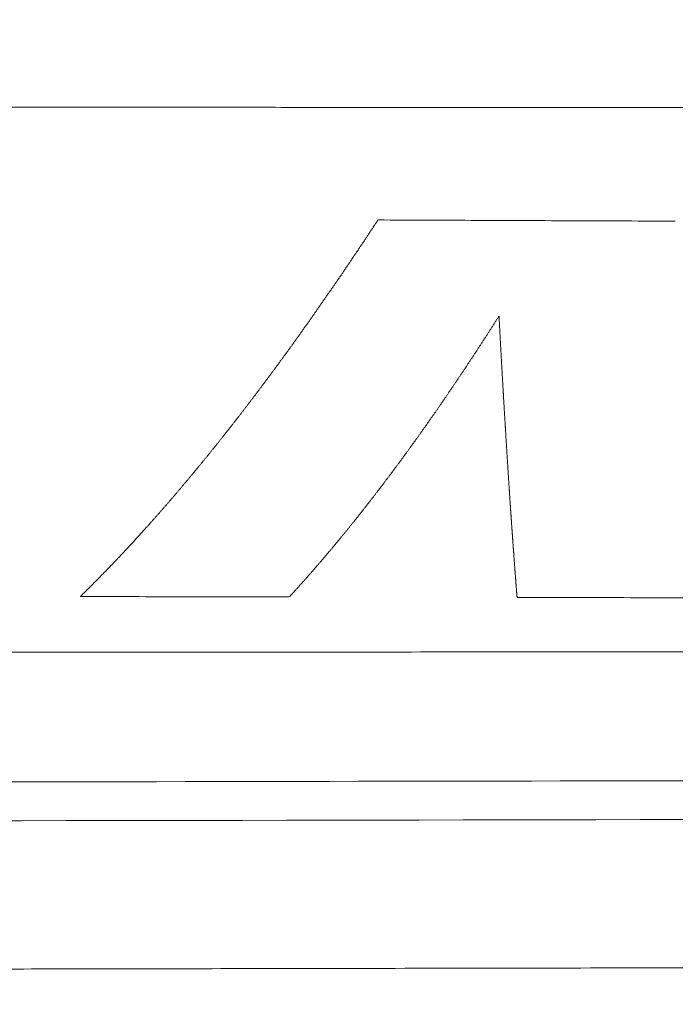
# Model space of a CAD drawing. Header units: millimetres. Extents: x 0 to 594, y 0 to 420.
# Tile 211 of 256: x 305.45 to 309.49, y 270.92 to 276.99. Entities that reach past the tile are written whole.
import ezdxf

# ---------------------------------------------------------------- set-up
doc = ezdxf.new("R2010")
doc.units = ezdxf.units.MM
doc.layers.add('1', color=7, linetype='Continuous', true_color=0xffffff)
doc.styles.add('Arial Unicode MS', font='txt')
doc.dimstyles.get("Standard").update_dxf_attribs({"dimtxt": 0.18, "dimasz": 0.18, "dimexe": 0.18, "dimexo": 0.0625, "dimgap": 0.09, "dimtad": 0, "dimtih": 1, "dimtoh": 1, "dimdec": 4, "dimzin": 0, "dimdsep": 46, "dimtxsty": 'Standard', "dimcen": 0.09, "dimadec": 0, "dimazin": 0, "dimtfac": 1, "dimtdec": 4, "dimtofl": 0, "dimtmove": 0, "dimatfit": 3, "dimfxl": 0, "dimtolj": 1, "dimtzin": 0, "dimarcsym": 0})

# ---------------------------------------------------------------- blocks, each defined once
blk = doc.blocks.new('_U8')
at = {"layer": '1', "color": 18, "lineweight": 13}
for p, q in [((305.8469, 341.6323), (287.0636, 341.6323)), ((289.0636, 341.6323), (289.0636, 254.0957)), ((305.8469, 301.3923), (287.0636, 301.3923)), ((289.0636, 254.0957), (284.0636, 254.0957))]:
    blk.add_line(p, q, dxfattribs=at)
at = {"layer": '1', "color": 18}
for points in [[(289.0636, 341.6323), (290.0014, 338.1323), (288.1258, 338.1323)], [(289.0636, 301.3923), (288.1258, 304.8923), (290.0014, 304.8923)]]:
    blk.add_solid(points, dxfattribs=at)
at = {"layer": '1', "color": 18, "linetype": 'Continuous', "lineweight": 13, "char_height": 3.5, "attachment_point": 7, "line_spacing_factor": 1.047437, "style": 'Arial Unicode MS'}
for s, insert in [('\\fArial Unicode MS|b0|i0;\\W1.0000;0.8', (259.842, 251.4599)), ('\\fArial Unicode MS|b0|i0;\\W1.0000;CTRS', (269.7891, 251.4599)), ('\\fArial Unicode MS|b0|i0;\\W1.0000;AFT LIFT POINTS', (259.842, 244.3979))]:
    blk.add_mtext(s, dxfattribs=dict(at, insert=insert))

msp = doc.modelspace()

# ---------------------------------------------------------------- linework, layer by layer
at = {"layer": '1', "color": 155, "linetype": 'Continuous', "lineweight": 13}
for points, knots in [([(124.8176, 280.5335), (125.5409, 280.2488), (127.3073, 279.5759), (130.0723, 278.6167), (133.0284, 277.6695), (135.7788, 276.8634), (138.3028, 276.1847), (140.5975, 275.6186), (142.6609, 275.1508), (144.505, 274.766), (146.8815, 274.3083), (149.898, 273.7996), (153.6627, 273.2859), (157.9494, 272.8351), (162.7365, 272.4819), (167.9977, 272.2401), (173.2657, 272.0935), (179.9757, 271.9506), (188.1344, 271.7912), (197.7452, 271.642), (207.3637, 271.5165), (216.986, 271.4136), (229.3904, 271.3035), (244.5767, 271.2003), (262.5436, 271.1307), (276.1024, 271.1115), (285.2534, 271.1123), (289.9724, 271.1152), (294.5796, 271.1199), (298.9844, 271.1256), (302.2711, 271.1307), (304.5941, 271.1346), (306.1126, 271.1372), (307.8346, 271.1403), (309.7618, 271.1438), (311.8942, 271.1479), (314.2318, 271.1526), (316.8, 271.1579), (319.6024, 271.164), (322.6428, 271.171), (325.4979, 271.1782), (328.1268, 271.1848), (329.9242, 271.1906), (331.2226, 271.193), (331.9936, 271.1986), (332.5865, 271.1906), (332.9219, 271.2031), (332.9974, 271.2063)], [0, 0, 0, 0, 0.011301, 0.027478, 0.04249, 0.056339, 0.069024, 0.080349, 0.090551, 0.09963, 0.107586, 0.125527, 0.1438, 0.162396, 0.187643, 0.212894, 0.238126, 0.263341, 0.30921, 0.355096, 0.400986, 0.446877, 0.492766, 0.578427, 0.664088, 0.74975, 0.772365, 0.794979, 0.817248, 0.838264, 0.857982, 0.864259, 0.871491, 0.879701, 0.88889, 0.899057, 0.910202, 0.922326, 0.935791, 0.950287, 0.965814, 0.976628, 0.98789, 0.991523, 0.995199, 0.998919, 1, 1, 1, 1]), ([(332.9868, 272.1114), (332.8961, 272.1111), (332.7601, 272.1107), (332.5786, 272.1102), (331.761, 272.1079), (330.262, 272.1036), (322.9943, 272.0839), (310.6392, 272.0577), (296.1038, 272.035), (284.4754, 272.0272), (275.7541, 272.0303), (267.0328, 272.0437), (258.3115, 272.0677), (249.59, 272.1022), (240.8686, 272.1483), (232.1472, 272.2068), (223.4263, 272.2771), (214.7061, 272.3592), (205.9879, 272.4565), (197.2728, 272.5723), (190.0146, 272.6863), (184.2122, 272.7915), (180.5877, 272.8635), (177.6896, 272.924), (174.7926, 272.987), (171.1734, 273.0725), (166.8348, 273.2182), (162.5029, 273.439), (158.1812, 273.7621), (153.8754, 274.2126), (150.3064, 274.714), (147.4662, 275.194), (144.6373, 275.7268), (141.1244, 276.4935), (136.9511, 277.5685), (133.5121, 278.5877), (130.7865, 279.4752), (129.1149, 280.0523), (128.1254, 280.4083), (127.8099, 280.5233)], [0, 0, 0, 0, 0.001316, 0.001976, 0.002636, 0.013193, 0.023751, 0.108212, 0.192672, 0.234902, 0.277133, 0.319363, 0.361593, 0.403823, 0.446054, 0.488284, 0.530514, 0.572745, 0.614975, 0.657205, 0.699435, 0.720551, 0.741666, 0.752223, 0.762781, 0.783896, 0.805011, 0.826126, 0.847241, 0.868356, 0.889472, 0.900029, 0.910587, 0.931702, 0.952817, 0.973932, 0.98449, 0.995047, 1, 1, 1, 1]), ([(319.7954, 276.4416), (319.6208, 276.4417), (319.2717, 276.4418), (318.7479, 276.442), (318.2241, 276.4423), (317.7003, 276.4425), (317.1766, 276.4427), (316.6528, 276.443), (316.129, 276.4432), (315.6052, 276.4435), (315.0815, 276.4438), (314.5577, 276.4441), (314.0339, 276.4443), (313.5101, 276.4446), (312.9864, 276.4449), (312.4626, 276.4452), (311.9388, 276.4455), (311.4151, 276.4458), (310.8913, 276.4461), (310.3675, 276.4465), (309.8437, 276.4468), (309.32, 276.4471), (308.7962, 276.4474), (308.2724, 276.4477), (307.7486, 276.4481), (307.2249, 276.4484), (306.7011, 276.4488), (306.1773, 276.4491), (305.6535, 276.4495), (305.1298, 276.4498), (304.606, 276.4502), (304.0822, 276.4506), (303.5075, 276.451), (302.8819, 276.4514), (302.2054, 276.4519), (301.5288, 276.4524), (300.8523, 276.4529), (300.1758, 276.4535), (299.4992, 276.454), (298.8227, 276.4545), (298.1461, 276.455), (297.4696, 276.4556), (296.7931, 276.4561), (296.1165, 276.4567), (295.44, 276.4572), (294.7634, 276.4578), (294.0869, 276.4584), (293.4104, 276.459), (292.7338, 276.4596), (292.0573, 276.4602), (291.3807, 276.4608), (290.7042, 276.4615), (290.0277, 276.4621), (289.3511, 276.4628), (288.6746, 276.4635), (287.9981, 276.4642), (287.3215, 276.4649), (286.645, 276.4656), (285.9684, 276.4664), (285.2919, 276.4671), (284.6154, 276.4679), (283.9388, 276.4688), (283.2623, 276.4696), (282.5858, 276.4705), (281.9092, 276.4713), (281.2327, 276.4723), (280.5561, 276.4732), (279.8796, 276.4741), (279.2031, 276.4751), (278.5265, 276.4761), (277.85, 276.4772), (277.1735, 276.4782), (276.7225, 276.479), (276.4969, 276.4793)], [0, 0, 0, 0, 0.012097, 0.024194, 0.03629, 0.048387, 0.060484, 0.072581, 0.084677, 0.096774, 0.108871, 0.120968, 0.133065, 0.145161, 0.157258, 0.169355, 0.181452, 0.193548, 0.205645, 0.217742, 0.229839, 0.241935, 0.254032, 0.266129, 0.278226, 0.290323, 0.302419, 0.314516, 0.326613, 0.33871, 0.350806, 0.362903, 0.375, 0.390625, 0.40625, 0.421875, 0.4375, 0.453125, 0.46875, 0.484375, 0.5, 0.515625, 0.53125, 0.546875, 0.5625, 0.578125, 0.59375, 0.609375, 0.625, 0.640625, 0.65625, 0.671875, 0.6875, 0.703125, 0.71875, 0.734375, 0.75, 0.765625, 0.78125, 0.796875, 0.8125, 0.828125, 0.84375, 0.859375, 0.875, 0.890625, 0.90625, 0.921875, 0.9375, 0.953125, 0.96875, 0.984375, 1, 1, 1, 1]), ([(307.6593, 275.7541), (307.6574, 275.7512), (307.6535, 275.7454), (307.6478, 275.7367), (307.6421, 275.728), (307.6364, 275.7193), (307.6307, 275.7106), (307.625, 275.702), (307.6193, 275.6933), (307.6136, 275.6846), (307.6078, 275.676), (307.6021, 275.6674), (307.5964, 275.6587), (307.5907, 275.6501), (307.585, 275.6415), (307.5793, 275.6329), (307.5736, 275.6243), (307.5679, 275.6157), (307.5621, 275.6072), (307.5564, 275.5986), (307.5507, 275.59), (307.545, 275.5815), (307.5393, 275.5729), (307.5336, 275.5644), (307.5279, 275.5559), (307.5221, 275.5474), (307.5164, 275.5388), (307.5107, 275.5303), (307.505, 275.5219), (307.4993, 275.5134), (307.4936, 275.5049), (307.4879, 275.4964), (307.4821, 275.488), (307.4764, 275.4795), (307.4707, 275.4711), (307.465, 275.4626), (307.4593, 275.4542), (307.4536, 275.4458), (307.4479, 275.4374), (307.4422, 275.429), (307.4364, 275.4206), (307.4307, 275.4122), (307.425, 275.4038), (307.4193, 275.3955), (307.4136, 275.3871), (307.4079, 275.3788), (307.4022, 275.3705), (307.3965, 275.3621), (307.3908, 275.3538), (307.385, 275.3455), (307.3793, 275.3372), (307.3736, 275.3289), (307.3679, 275.3206), (307.3622, 275.3124), (307.3565, 275.3041), (307.3508, 275.2959), (307.3451, 275.2876), (307.3394, 275.2794), (307.3337, 275.2711), (307.3279, 275.2629), (307.3222, 275.2547), (307.3165, 275.2465), (307.3108, 275.2383), (307.3051, 275.2301), (307.2994, 275.222), (307.2937, 275.2138), (307.288, 275.2057), (307.2823, 275.1975), (307.2766, 275.1894), (307.2709, 275.1812), (307.2652, 275.1731), (307.2595, 275.165), (307.2538, 275.1569), (307.248, 275.1488), (307.2423, 275.1407), (307.2366, 275.1327), (307.2309, 275.1246), (307.2252, 275.1166), (307.2195, 275.1085), (307.2138, 275.1005), (307.2081, 275.0925), (307.2024, 275.0844), (307.1967, 275.0764), (307.191, 275.0684), (307.1853, 275.0604), (307.1796, 275.0525), (307.1739, 275.0445), (307.1682, 275.0365), (307.1625, 275.0286), (307.1568, 275.0206), (307.1511, 275.0127), (307.1454, 275.0048), (307.1397, 274.9968), (307.134, 274.9889), (307.1283, 274.981), (307.1226, 274.9731), (307.1169, 274.9653), (307.1112, 274.9574), (307.1055, 274.9495), (307.0998, 274.9417), (307.0941, 274.9338), (307.0884, 274.926), (307.0827, 274.9182), (307.077, 274.9104), (307.0713, 274.9026), (307.0656, 274.8948), (307.0599, 274.887), (307.0542, 274.8792), (307.0485, 274.8714), (307.0428, 274.8637), (307.0371, 274.8559), (307.0314, 274.8482), (307.0257, 274.8404), (307.02, 274.8327), (307.0143, 274.825), (307.0086, 274.8173), (307.0029, 274.8096), (306.9972, 274.8019), (306.9915, 274.7943), (306.9858, 274.7866), (306.9801, 274.7789), (306.9744, 274.7713), (306.9687, 274.7637), (306.963, 274.756), (306.9573, 274.7484), (306.9516, 274.7408), (306.9459, 274.7332), (306.9402, 274.7256), (306.9345, 274.718), (306.9288, 274.7105), (306.9231, 274.7029), (306.9174, 274.6954), (306.9117, 274.6878), (306.906, 274.6803), (306.9003, 274.6728), (306.8946, 274.6653), (306.8889, 274.6578), (306.8832, 274.6503), (306.8775, 274.6428), (306.8718, 274.6353), (306.8661, 274.6278), (306.8604, 274.6204), (306.8547, 274.6129), (306.849, 274.6055), (306.8433, 274.5981), (306.8376, 274.5907), (306.8319, 274.5833), (306.8263, 274.5759), (306.8206, 274.5685), (306.8149, 274.5611), (306.8092, 274.5537), (306.8035, 274.5464), (306.7978, 274.539), (306.7921, 274.5317), (306.7864, 274.5244), (306.7807, 274.5171), (306.775, 274.5097), (306.7693, 274.5024), (306.7636, 274.4952), (306.7579, 274.4879), (306.7522, 274.4806), (306.7465, 274.4734), (306.7391, 274.4639), (306.73, 274.4524), (306.7192, 274.4387), (306.7084, 274.4251), (306.6976, 274.4115), (306.6868, 274.3979), (306.6761, 274.3844), (306.6653, 274.3709), (306.6545, 274.3575), (306.6437, 274.3441), (306.6329, 274.3307), (306.6221, 274.3173), (306.6113, 274.304), (306.6005, 274.2907), (306.5897, 274.2775), (306.5789, 274.2643), (306.5681, 274.2511), (306.5573, 274.238), (306.5465, 274.2249), (306.5358, 274.2119), (306.525, 274.1988), (306.5142, 274.1858), (306.5034, 274.1729), (306.4926, 274.16), (306.4818, 274.1471), (306.471, 274.1343), (306.4602, 274.1215), (306.4494, 274.1087), (306.4386, 274.096), (306.4278, 274.0833), (306.417, 274.0706), (306.4063, 274.058), (306.3955, 274.0454), (306.3847, 274.0329), (306.3739, 274.0204), (306.3631, 274.0079), (306.3523, 273.9955), (306.3415, 273.9831), (306.3307, 273.9707), (306.3199, 273.9584), (306.3091, 273.9461), (306.2983, 273.9338), (306.2875, 273.9216), (306.2768, 273.9095), (306.266, 273.8973), (306.2552, 273.8852), (306.2444, 273.8732), (306.2336, 273.8611), (306.2228, 273.8491), (306.212, 273.8372), (306.2012, 273.8253), (306.1904, 273.8134), (306.1797, 273.8016), (306.1689, 273.7898), (306.1581, 273.778), (306.1473, 273.7663), (306.1365, 273.7546), (306.1257, 273.743), (306.1149, 273.7313), (306.1041, 273.7198), (306.0933, 273.7082), (306.0826, 273.6967), (306.0718, 273.6853), (306.061, 273.6739), (306.0502, 273.6625), (306.0394, 273.6511), (306.0286, 273.6398), (306.0178, 273.6286), (306.007, 273.6173), (305.9963, 273.6062), (305.9855, 273.595), (305.9747, 273.5839), (305.9639, 273.5728), (305.9531, 273.5618), (305.9423, 273.5508), (305.9315, 273.5398), (305.9208, 273.5289), (305.91, 273.518), (305.8992, 273.5072), (305.8884, 273.4964), (305.8776, 273.4856), (305.8668, 273.4749), (305.856, 273.4642), (305.8453, 273.4536), (305.8345, 273.4429), (305.8273, 273.4359), (305.8237, 273.4324)], [0, 0, 0, 0, 0.003105, 0.006211, 0.009316, 0.012421, 0.015526, 0.018631, 0.021735, 0.02484, 0.027945, 0.031049, 0.034154, 0.037258, 0.040363, 0.043467, 0.046572, 0.049677, 0.052781, 0.055886, 0.058991, 0.062096, 0.065201, 0.068307, 0.071412, 0.074518, 0.077624, 0.08073, 0.083836, 0.086943, 0.09005, 0.093157, 0.096265, 0.099372, 0.102479, 0.105586, 0.108692, 0.111799, 0.114905, 0.118011, 0.121118, 0.124224, 0.12733, 0.130436, 0.133542, 0.136648, 0.139754, 0.14286, 0.145966, 0.149072, 0.152178, 0.155283, 0.158389, 0.161495, 0.1646, 0.167706, 0.170812, 0.173917, 0.177023, 0.180129, 0.183234, 0.18634, 0.189445, 0.192551, 0.195656, 0.198761, 0.201867, 0.204972, 0.208078, 0.211183, 0.214289, 0.217394, 0.220499, 0.223605, 0.22671, 0.229815, 0.232921, 0.236026, 0.239132, 0.242237, 0.245342, 0.248448, 0.251553, 0.254658, 0.257764, 0.260869, 0.263975, 0.26708, 0.270186, 0.273291, 0.276396, 0.279502, 0.282607, 0.285713, 0.288818, 0.291924, 0.295029, 0.298135, 0.30124, 0.304346, 0.307451, 0.310557, 0.313662, 0.316768, 0.319873, 0.322979, 0.326084, 0.32919, 0.332296, 0.335401, 0.338507, 0.341612, 0.344718, 0.347823, 0.350929, 0.354035, 0.35714, 0.360246, 0.363351, 0.366457, 0.369563, 0.372668, 0.375774, 0.378879, 0.381985, 0.385091, 0.388196, 0.391302, 0.394407, 0.397513, 0.400619, 0.403724, 0.40683, 0.409936, 0.413041, 0.416147, 0.419253, 0.422358, 0.425464, 0.428569, 0.431675, 0.434781, 0.437886, 0.440992, 0.444098, 0.447203, 0.450309, 0.453415, 0.45652, 0.459626, 0.462732, 0.465837, 0.468943, 0.472049, 0.475154, 0.47826, 0.481366, 0.484471, 0.487577, 0.490683, 0.493788, 0.496894, 0.5, 0.505882, 0.511764, 0.517647, 0.523529, 0.529412, 0.535294, 0.541177, 0.547059, 0.552941, 0.558824, 0.564706, 0.570589, 0.576471, 0.582353, 0.588236, 0.594118, 0.600001, 0.605883, 0.611765, 0.617648, 0.62353, 0.629412, 0.635295, 0.641177, 0.64706, 0.652942, 0.658824, 0.664707, 0.670589, 0.676471, 0.682354, 0.688236, 0.694118, 0.700001, 0.705883, 0.711766, 0.717648, 0.72353, 0.729413, 0.735295, 0.741177, 0.74706, 0.752942, 0.758824, 0.764707, 0.770589, 0.776471, 0.782354, 0.788236, 0.794118, 0.800001, 0.805883, 0.811765, 0.817648, 0.82353, 0.829412, 0.835294, 0.841177, 0.847059, 0.852941, 0.858824, 0.864706, 0.870588, 0.876471, 0.882353, 0.888235, 0.894118, 0.9, 0.905882, 0.911765, 0.917647, 0.923529, 0.929412, 0.935294, 0.941176, 0.947059, 0.952941, 0.958824, 0.964706, 0.970588, 0.976471, 0.982353, 0.988235, 0.994118, 1, 1, 1, 1]), ([(307.1124, 273.4298), (307.1141, 273.4317), (307.1175, 273.4354), (307.1226, 273.4409), (307.1276, 273.4464), (307.1327, 273.452), (307.1378, 273.4576), (307.1429, 273.4631), (307.148, 273.4687), (307.1531, 273.4743), (307.1582, 273.4799), (307.1633, 273.4856), (307.1683, 273.4912), (307.1734, 273.4968), (307.1785, 273.5025), (307.1836, 273.5082), (307.1887, 273.5138), (307.1938, 273.5195), (307.1989, 273.5252), (307.204, 273.5309), (307.2091, 273.5366), (307.2141, 273.5424), (307.2192, 273.5481), (307.2243, 273.5539), (307.2294, 273.5596), (307.2345, 273.5654), (307.2396, 273.5712), (307.2447, 273.577), (307.2498, 273.5828), (307.2549, 273.5886), (307.2599, 273.5944), (307.265, 273.6002), (307.2701, 273.6061), (307.2752, 273.6119), (307.2803, 273.6178), (307.2854, 273.6237), (307.2905, 273.6296), (307.2956, 273.6355), (307.3007, 273.6414), (307.3057, 273.6473), (307.3108, 273.6532), (307.3159, 273.6592), (307.321, 273.6651), (307.3261, 273.6711), (307.3312, 273.6771), (307.3363, 273.683), (307.3414, 273.689), (307.3465, 273.695), (307.3515, 273.7011), (307.3566, 273.7071), (307.3617, 273.7131), (307.3668, 273.7192), (307.3719, 273.7252), (307.377, 273.7313), (307.3821, 273.7374), (307.3872, 273.7434), (307.3923, 273.7495), (307.3974, 273.7557), (307.4024, 273.7618), (307.4075, 273.7679), (307.4126, 273.774), (307.4177, 273.7802), (307.4228, 273.7863), (307.4279, 273.7925), (307.433, 273.7987), (307.4381, 273.8049), (307.4432, 273.8111), (307.4482, 273.8173), (307.4533, 273.8235), (307.4584, 273.8298), (307.4635, 273.836), (307.4686, 273.8423), (307.4737, 273.8485), (307.4788, 273.8548), (307.4839, 273.8611), (307.489, 273.8674), (307.4941, 273.8737), (307.4991, 273.88), (307.5042, 273.8863), (307.5093, 273.8927), (307.5144, 273.899), (307.5195, 273.9054), (307.5246, 273.9117), (307.5297, 273.9181), (307.5348, 273.9245), (307.5399, 273.9309), (307.545, 273.9373), (307.5501, 273.9437), (307.5551, 273.9501), (307.5602, 273.9566), (307.5653, 273.963), (307.5704, 273.9695), (307.5755, 273.9759), (307.5806, 273.9824), (307.5857, 273.9889), (307.5908, 273.9954), (307.5959, 274.0019), (307.601, 274.0084), (307.6061, 274.015), (307.6111, 274.0215), (307.6162, 274.0281), (307.6213, 274.0346), (307.6264, 274.0412), (307.6315, 274.0478), (307.6366, 274.0544), (307.6417, 274.061), (307.6468, 274.0676), (307.6519, 274.0742), (307.657, 274.0808), (307.6621, 274.0875), (307.6671, 274.0941), (307.6722, 274.1008), (307.6773, 274.1075), (307.6824, 274.1141), (307.6875, 274.1208), (307.6926, 274.1275), (307.6977, 274.1342), (307.7028, 274.141), (307.7079, 274.1477), (307.713, 274.1544), (307.7181, 274.1612), (307.7232, 274.168), (307.7282, 274.1747), (307.7333, 274.1815), (307.7384, 274.1883), (307.7435, 274.1951), (307.7486, 274.2019), (307.7537, 274.2087), (307.7588, 274.2156), (307.7639, 274.2224), (307.769, 274.2293), (307.7741, 274.2361), (307.7792, 274.243), (307.7843, 274.2499), (307.7894, 274.2568), (307.7944, 274.2637), (307.7995, 274.2706), (307.8046, 274.2775), (307.8097, 274.2844), (307.8148, 274.2914), (307.8199, 274.2983), (307.825, 274.3053), (307.8301, 274.3123), (307.8352, 274.3192), (307.8403, 274.3262), (307.8454, 274.3332), (307.8505, 274.3402), (307.8556, 274.3473), (307.8607, 274.3543), (307.8657, 274.3613), (307.8708, 274.3684), (307.8759, 274.3754), (307.881, 274.3825), (307.8861, 274.3896), (307.8912, 274.3967), (307.8963, 274.4038), (307.9014, 274.4109), (307.9065, 274.418), (307.9116, 274.4251), (307.9167, 274.4322), (307.9218, 274.4394), (307.9269, 274.4466), (307.932, 274.4537), (307.9371, 274.4609), (307.9421, 274.4681), (307.9472, 274.4753), (307.9523, 274.4825), (307.9574, 274.4897), (307.9625, 274.4969), (307.9676, 274.5042), (307.9727, 274.5114), (307.9778, 274.5186), (307.9829, 274.5259), (307.988, 274.5332), (307.9931, 274.5405), (307.9982, 274.5478), (308.0033, 274.5551), (308.0084, 274.5624), (308.0135, 274.5697), (308.0186, 274.577), (308.0237, 274.5844), (308.0288, 274.5917), (308.0338, 274.5991), (308.0389, 274.6064), (308.044, 274.6138), (308.0491, 274.6212), (308.0542, 274.6286), (308.0593, 274.636), (308.0644, 274.6434), (308.0695, 274.6508), (308.0746, 274.6583), (308.0797, 274.6657), (308.0848, 274.6732), (308.0899, 274.6806), (308.095, 274.6881), (308.1001, 274.6956), (308.1052, 274.7031), (308.1103, 274.7106), (308.1154, 274.7181), (308.1205, 274.7256), (308.1256, 274.7331), (308.1307, 274.7407), (308.1358, 274.7482), (308.1409, 274.7558), (308.146, 274.7634), (308.151, 274.7709), (308.1561, 274.7785), (308.1612, 274.7861), (308.1663, 274.7937), (308.1714, 274.8013), (308.1765, 274.809), (308.1816, 274.8166), (308.1867, 274.8242), (308.1918, 274.8319), (308.1969, 274.8395), (308.202, 274.8472), (308.2071, 274.8549), (308.2122, 274.8626), (308.2173, 274.8703), (308.2224, 274.878), (308.2275, 274.8857), (308.2326, 274.8934), (308.2377, 274.9012), (308.2428, 274.9089), (308.2479, 274.9167), (308.253, 274.9244), (308.2581, 274.9322), (308.2632, 274.94), (308.2683, 274.9478), (308.2734, 274.9556), (308.2785, 274.9634), (308.2836, 274.9712), (308.2887, 274.979), (308.2938, 274.9869), (308.2989, 274.9947), (308.304, 275.0026), (308.3091, 275.0104), (308.3142, 275.0183), (308.3193, 275.0262), (308.3244, 275.0341), (308.3295, 275.042), (308.3346, 275.0499), (308.3397, 275.0578), (308.3448, 275.0657), (308.3499, 275.0737), (308.355, 275.0816), (308.3601, 275.0896), (308.3652, 275.0975), (308.3703, 275.1055), (308.3754, 275.1135), (308.3805, 275.1215), (308.3856, 275.1295), (308.3907, 275.1375), (308.3958, 275.1455), (308.4009, 275.1535), (308.4043, 275.1589), (308.406, 275.1616)], [0, 0, 0, 0, 0.003937, 0.007874, 0.011811, 0.015748, 0.019685, 0.023622, 0.027559, 0.031496, 0.035433, 0.03937, 0.043307, 0.047244, 0.051181, 0.055118, 0.059055, 0.062992, 0.06693, 0.070867, 0.074804, 0.078741, 0.082678, 0.086615, 0.090552, 0.094489, 0.098426, 0.102363, 0.1063, 0.110237, 0.114174, 0.118111, 0.122048, 0.125985, 0.129923, 0.13386, 0.137797, 0.141734, 0.145671, 0.149608, 0.153545, 0.157482, 0.161419, 0.165356, 0.169293, 0.17323, 0.177168, 0.181105, 0.185042, 0.188979, 0.192916, 0.196853, 0.20079, 0.204727, 0.208664, 0.212601, 0.216538, 0.220475, 0.224413, 0.22835, 0.232287, 0.236224, 0.240161, 0.244098, 0.248035, 0.251972, 0.255909, 0.259846, 0.263783, 0.267721, 0.271658, 0.275595, 0.279532, 0.283469, 0.287406, 0.291343, 0.29528, 0.299217, 0.303154, 0.307091, 0.311028, 0.314965, 0.318903, 0.32284, 0.326777, 0.330714, 0.334651, 0.338588, 0.342525, 0.346462, 0.350399, 0.354336, 0.358273, 0.36221, 0.366147, 0.370084, 0.374021, 0.377959, 0.381896, 0.385833, 0.38977, 0.393707, 0.397644, 0.401581, 0.405518, 0.409455, 0.413392, 0.417329, 0.421266, 0.425203, 0.42914, 0.433077, 0.437014, 0.440951, 0.444888, 0.448825, 0.452762, 0.456699, 0.460636, 0.464573, 0.468511, 0.472448, 0.476385, 0.480322, 0.484259, 0.488196, 0.492133, 0.49607, 0.500007, 0.503944, 0.507881, 0.511818, 0.515755, 0.519692, 0.523629, 0.527566, 0.531503, 0.53544, 0.539377, 0.543314, 0.547251, 0.551188, 0.555125, 0.559062, 0.562999, 0.566936, 0.570873, 0.57481, 0.578747, 0.582684, 0.586621, 0.590557, 0.594494, 0.598431, 0.602368, 0.606305, 0.610242, 0.614179, 0.618116, 0.622053, 0.62599, 0.629927, 0.633864, 0.637801, 0.641738, 0.645675, 0.649612, 0.653549, 0.657486, 0.661423, 0.66536, 0.669297, 0.673234, 0.677171, 0.681108, 0.685044, 0.688981, 0.692918, 0.696855, 0.700792, 0.704729, 0.708666, 0.712603, 0.71654, 0.720477, 0.724414, 0.728351, 0.732288, 0.736225, 0.740162, 0.744098, 0.748035, 0.751972, 0.755909, 0.759846, 0.763783, 0.76772, 0.771657, 0.775594, 0.779531, 0.783468, 0.787405, 0.791342, 0.795279, 0.799215, 0.803152, 0.807089, 0.811026, 0.814963, 0.8189, 0.822837, 0.826774, 0.830711, 0.834648, 0.838585, 0.842522, 0.846459, 0.850396, 0.854332, 0.858269, 0.862206, 0.866143, 0.87008, 0.874017, 0.877954, 0.881891, 0.885828, 0.889765, 0.893702, 0.897639, 0.901576, 0.905513, 0.90945, 0.913387, 0.917323, 0.92126, 0.925197, 0.929134, 0.933071, 0.937008, 0.940945, 0.944882, 0.948819, 0.952756, 0.956693, 0.96063, 0.964567, 0.968504, 0.972441, 0.976378, 0.980315, 0.984252, 0.988189, 0.992126, 0.996063, 1, 1, 1, 1]), ([(308.406, 275.1616), (308.4061, 275.1589), (308.4064, 275.1535), (308.4068, 275.1455), (308.4073, 275.1374), (308.4077, 275.1294), (308.4081, 275.1214), (308.4086, 275.1134), (308.409, 275.1054), (308.4094, 275.0974), (308.4099, 275.0894), (308.4103, 275.0814), (308.4107, 275.0734), (308.4112, 275.0655), (308.4116, 275.0575), (308.412, 275.0496), (308.4125, 275.0417), (308.4129, 275.0337), (308.4133, 275.0258), (308.4138, 275.0179), (308.4142, 275.01), (308.4146, 275.0021), (308.4151, 274.9943), (308.4155, 274.9864), (308.416, 274.9786), (308.4164, 274.9707), (308.4168, 274.9629), (308.4173, 274.955), (308.4177, 274.9472), (308.4181, 274.9394), (308.4186, 274.9316), (308.419, 274.9238), (308.4194, 274.916), (308.4199, 274.9083), (308.4203, 274.9005), (308.4207, 274.8927), (308.4212, 274.885), (308.4216, 274.8773), (308.422, 274.8695), (308.4225, 274.8618), (308.4229, 274.8541), (308.4234, 274.8464), (308.4238, 274.8387), (308.4242, 274.8311), (308.4247, 274.8234), (308.4251, 274.8157), (308.4255, 274.8081), (308.426, 274.8004), (308.4264, 274.7928), (308.4268, 274.7852), (308.4273, 274.7776), (308.4277, 274.77), (308.4282, 274.7624), (308.4286, 274.7548), (308.429, 274.7472), (308.4295, 274.7396), (308.4299, 274.7321), (308.4303, 274.7245), (308.4308, 274.717), (308.4312, 274.7095), (308.4316, 274.702), (308.4321, 274.6945), (308.4325, 274.687), (308.433, 274.6795), (308.4334, 274.672), (308.4338, 274.6645), (308.4343, 274.6571), (308.4347, 274.6496), (308.4351, 274.6422), (308.4356, 274.6347), (308.436, 274.6273), (308.4364, 274.6199), (308.4369, 274.6125), (308.4373, 274.6051), (308.4378, 274.5977), (308.4382, 274.5903), (308.4386, 274.583), (308.4391, 274.5756), (308.4395, 274.5683), (308.4399, 274.5609), (308.4404, 274.5536), (308.4408, 274.5463), (308.4413, 274.539), (308.4417, 274.5317), (308.4421, 274.5244), (308.4426, 274.5171), (308.443, 274.5099), (308.4434, 274.5026), (308.4439, 274.4954), (308.4443, 274.4881), (308.4448, 274.4809), (308.4452, 274.4737), (308.4456, 274.4665), (308.4461, 274.4593), (308.4465, 274.4521), (308.4469, 274.4449), (308.4474, 274.4377), (308.4478, 274.4306), (308.4483, 274.4234), (308.4487, 274.4163), (308.4491, 274.4091), (308.4496, 274.402), (308.45, 274.3949), (308.4505, 274.3878), (308.4509, 274.3807), (308.4513, 274.3736), (308.4518, 274.3666), (308.4522, 274.3595), (308.4526, 274.3524), (308.4531, 274.3454), (308.4535, 274.3384), (308.454, 274.3313), (308.4544, 274.3243), (308.4548, 274.3173), (308.4553, 274.3103), (308.4557, 274.3034), (308.4562, 274.2964), (308.4566, 274.2894), (308.457, 274.2825), (308.4575, 274.2755), (308.4579, 274.2686), (308.4583, 274.2617), (308.4588, 274.2548), (308.4592, 274.2478), (308.4597, 274.241), (308.4601, 274.2341), (308.4605, 274.2272), (308.461, 274.2203), (308.4614, 274.2135), (308.4619, 274.2066), (308.4623, 274.1998), (308.4627, 274.193), (308.4632, 274.1862), (308.4636, 274.1794), (308.4641, 274.1726), (308.4645, 274.1658), (308.4649, 274.159), (308.4654, 274.1523), (308.4658, 274.1455), (308.4663, 274.1388), (308.4667, 274.132), (308.4671, 274.1253), (308.4676, 274.1186), (308.468, 274.1119), (308.4685, 274.1052), (308.4689, 274.0985), (308.4693, 274.0918), (308.4698, 274.0852), (308.4702, 274.0785), (308.4707, 274.0719), (308.4711, 274.0653), (308.4715, 274.0586), (308.472, 274.052), (308.4724, 274.0454), (308.4729, 274.0388), (308.4733, 274.0323), (308.4737, 274.0257), (308.4742, 274.0191), (308.4746, 274.0126), (308.4751, 274.006), (308.4755, 273.9995), (308.4759, 273.993), (308.4764, 273.9865), (308.4768, 273.98), (308.4773, 273.9735), (308.4777, 273.967), (308.4781, 273.9606), (308.4786, 273.9541), (308.479, 273.9477), (308.4795, 273.9412), (308.4799, 273.9348), (308.4803, 273.9284), (308.4808, 273.922), (308.4812, 273.9156), (308.4817, 273.9092), (308.4821, 273.9028), (308.4825, 273.8965), (308.483, 273.8901), (308.4834, 273.8838), (308.4839, 273.8774), (308.4843, 273.8711), (308.4847, 273.8648), (308.4852, 273.8585), (308.4856, 273.8522), (308.4861, 273.8459), (308.4865, 273.8396), (308.487, 273.8334), (308.4874, 273.8271), (308.4878, 273.8209), (308.4883, 273.8147), (308.4887, 273.8085), (308.4892, 273.8022), (308.4896, 273.796), (308.49, 273.7899), (308.4905, 273.7837), (308.4909, 273.7775), (308.4914, 273.7714), (308.4918, 273.7652), (308.4922, 273.7591), (308.4927, 273.753), (308.4931, 273.7468), (308.4936, 273.7407), (308.494, 273.7346), (308.4945, 273.7286), (308.4949, 273.7225), (308.4953, 273.7164), (308.4958, 273.7104), (308.4962, 273.7043), (308.4967, 273.6983), (308.4971, 273.6923), (308.4975, 273.6863), (308.498, 273.6803), (308.4984, 273.6743), (308.4989, 273.6683), (308.4993, 273.6624), (308.4998, 273.6564), (308.5002, 273.6505), (308.5006, 273.6445), (308.5011, 273.6386), (308.5015, 273.6327), (308.502, 273.6268), (308.5024, 273.6209), (308.5029, 273.615), (308.5033, 273.6091), (308.5037, 273.6033), (308.5042, 273.5974), (308.5046, 273.5916), (308.5051, 273.5858), (308.5055, 273.58), (308.506, 273.5741), (308.5064, 273.5683), (308.5068, 273.5626), (308.5073, 273.5568), (308.5077, 273.551), (308.5082, 273.5453), (308.5086, 273.5395), (308.509, 273.5338), (308.5095, 273.5281), (308.5099, 273.5224), (308.5104, 273.5167), (308.5108, 273.511), (308.5113, 273.5053), (308.5117, 273.4996), (308.5121, 273.494), (308.5126, 273.4883), (308.513, 273.4827), (308.5135, 273.4771), (308.5139, 273.4715), (308.5144, 273.4659), (308.5148, 273.4603), (308.5153, 273.4547), (308.5157, 273.4491), (308.5161, 273.4436), (308.5166, 273.438), (308.517, 273.4325), (308.5173, 273.4288), (308.5175, 273.427)], [0, 0, 0, 0, 0.003937, 0.007874, 0.011811, 0.015748, 0.019685, 0.023622, 0.027559, 0.031496, 0.035433, 0.03937, 0.043307, 0.047244, 0.051181, 0.055118, 0.059055, 0.062992, 0.066929, 0.070866, 0.074802, 0.078739, 0.082676, 0.086613, 0.09055, 0.094487, 0.098424, 0.102361, 0.106298, 0.110235, 0.114172, 0.118109, 0.122046, 0.125983, 0.129919, 0.133856, 0.137793, 0.14173, 0.145667, 0.149604, 0.153541, 0.157478, 0.161415, 0.165352, 0.169289, 0.173225, 0.177162, 0.181099, 0.185036, 0.188973, 0.19291, 0.196847, 0.200784, 0.204721, 0.208658, 0.212595, 0.216531, 0.220468, 0.224405, 0.228342, 0.232279, 0.236216, 0.240153, 0.24409, 0.248027, 0.251964, 0.255901, 0.259837, 0.263774, 0.267711, 0.271648, 0.275585, 0.279522, 0.283459, 0.287396, 0.291333, 0.29527, 0.299207, 0.303144, 0.30708, 0.311017, 0.314954, 0.318891, 0.322828, 0.326765, 0.330702, 0.334639, 0.338576, 0.342513, 0.34645, 0.350387, 0.354324, 0.358261, 0.362198, 0.366134, 0.370071, 0.374008, 0.377945, 0.381882, 0.385819, 0.389756, 0.393693, 0.39763, 0.401567, 0.405504, 0.409441, 0.413378, 0.417315, 0.421252, 0.425189, 0.429126, 0.433063, 0.437, 0.440937, 0.444874, 0.448811, 0.452748, 0.456685, 0.460622, 0.464559, 0.468496, 0.472433, 0.47637, 0.480307, 0.484244, 0.488181, 0.492118, 0.496055, 0.499992, 0.503929, 0.507866, 0.511803, 0.51574, 0.519677, 0.523614, 0.527551, 0.531488, 0.535425, 0.539362, 0.543299, 0.547236, 0.551173, 0.55511, 0.559047, 0.562984, 0.566921, 0.570858, 0.574795, 0.578732, 0.582669, 0.586606, 0.590544, 0.594481, 0.598418, 0.602355, 0.606292, 0.610229, 0.614166, 0.618103, 0.62204, 0.625977, 0.629914, 0.633851, 0.637788, 0.641725, 0.645663, 0.6496, 0.653537, 0.657474, 0.661411, 0.665348, 0.669285, 0.673222, 0.677159, 0.681096, 0.685033, 0.68897, 0.692908, 0.696845, 0.700782, 0.704719, 0.708656, 0.712593, 0.71653, 0.720467, 0.724404, 0.728341, 0.732279, 0.736216, 0.740153, 0.74409, 0.748027, 0.751964, 0.755901, 0.759838, 0.763775, 0.767712, 0.77165, 0.775587, 0.779524, 0.783461, 0.787398, 0.791335, 0.795272, 0.799209, 0.803146, 0.807084, 0.811021, 0.814958, 0.818895, 0.822832, 0.826769, 0.830706, 0.834643, 0.83858, 0.842517, 0.846455, 0.850392, 0.854329, 0.858266, 0.862203, 0.86614, 0.870077, 0.874014, 0.877951, 0.881888, 0.885825, 0.889763, 0.8937, 0.897637, 0.901574, 0.905511, 0.909448, 0.913385, 0.917322, 0.921259, 0.925196, 0.929133, 0.93307, 0.937007, 0.940944, 0.944882, 0.948819, 0.952756, 0.956693, 0.96063, 0.964567, 0.968504, 0.972441, 0.976378, 0.980315, 0.984252, 0.988189, 0.992126, 0.996063, 1, 1, 1, 1]), ([(276.5196, 273.102), (276.6258, 273.1019), (276.838, 273.1015), (277.1564, 273.101), (277.4748, 273.1005), (277.7931, 273.1), (278.1115, 273.0995), (278.4299, 273.099), (278.7482, 273.0986), (279.0666, 273.0981), (279.385, 273.0977), (279.7034, 273.0972), (280.0217, 273.0968), (280.3401, 273.0964), (280.6585, 273.096), (280.9768, 273.0956), (281.2952, 273.0953), (281.6136, 273.0949), (281.932, 273.0946), (282.2503, 273.0942), (282.5687, 273.0939), (282.8871, 273.0936), (283.2054, 273.0933), (283.5238, 273.093), (283.8422, 273.0927), (284.1606, 273.0924), (284.4789, 273.0921), (284.7973, 273.0919), (285.1157, 273.0916), (285.434, 273.0914), (285.7524, 273.0912), (286.0708, 273.0909), (286.3892, 273.0907), (286.7075, 273.0905), (287.0259, 273.0903), (287.3443, 273.0901), (287.6627, 273.0899), (287.981, 273.0898), (288.2994, 273.0896), (288.6178, 273.0895), (288.9361, 273.0893), (289.2545, 273.0892), (289.5729, 273.089), (289.8913, 273.0889), (290.2096, 273.0888), (290.528, 273.0887), (290.8464, 273.0886), (291.1647, 273.0885), (291.4831, 273.0884), (291.8015, 273.0883), (292.1199, 273.0882), (292.4382, 273.0882), (292.7566, 273.0881), (293.075, 273.0881), (293.3934, 273.088), (293.7117, 273.088), (294.0301, 273.0879), (294.3485, 273.0879), (294.6668, 273.0879), (294.9852, 273.0878), (295.3036, 273.0878), (295.622, 273.0878), (295.9403, 273.0878), (296.2587, 273.0878), (296.5771, 273.0878), (296.8955, 273.0878), (297.2138, 273.0878), (297.5322, 273.0878), (297.8506, 273.0879), (298.1689, 273.0879), (298.4873, 273.0879), (298.8057, 273.088), (299.1241, 273.088), (299.4424, 273.088), (299.7608, 273.0881), (300.0792, 273.0881), (300.3976, 273.0882), (300.7159, 273.0883), (301.0343, 273.0883), (301.3527, 273.0884), (301.671, 273.0885), (301.9894, 273.0885), (302.3078, 273.0886), (302.6262, 273.0887), (302.9445, 273.0888), (303.2629, 273.0889), (303.7758, 273.089), (304.4833, 273.0892), (305.3854, 273.0895), (306.2875, 273.0899), (307.1895, 273.0902), (308.0916, 273.0906), (308.9936, 273.091), (309.8957, 273.0915), (310.7977, 273.0919), (311.6998, 273.0924), (312.6018, 273.093), (313.5039, 273.0935), (314.406, 273.0941), (315.308, 273.0947), (316.2101, 273.0953), (317.1121, 273.096), (318.0142, 273.0967), (318.9162, 273.0975), (319.5176, 273.098), (319.8183, 273.0983)], [0, 0, 0, 0, 0.007353, 0.014706, 0.022059, 0.029412, 0.036765, 0.044118, 0.051471, 0.058824, 0.066176, 0.073529, 0.080882, 0.088235, 0.095588, 0.102941, 0.110294, 0.117647, 0.125, 0.132353, 0.139706, 0.147059, 0.154412, 0.161765, 0.169118, 0.176471, 0.183823, 0.191176, 0.198529, 0.205882, 0.213235, 0.220588, 0.227941, 0.235294, 0.242647, 0.25, 0.257353, 0.264706, 0.272059, 0.279412, 0.286765, 0.294118, 0.301471, 0.308824, 0.316176, 0.323529, 0.330882, 0.338235, 0.345588, 0.352941, 0.360294, 0.367647, 0.375, 0.382353, 0.389706, 0.397059, 0.404412, 0.411765, 0.419118, 0.426471, 0.433824, 0.441176, 0.448529, 0.455882, 0.463235, 0.470588, 0.477941, 0.485294, 0.492647, 0.5, 0.507353, 0.514706, 0.522059, 0.529412, 0.536765, 0.544118, 0.551471, 0.558824, 0.566176, 0.573529, 0.580882, 0.588235, 0.595588, 0.602941, 0.610294, 0.617647, 0.625, 0.645833, 0.666667, 0.6875, 0.708333, 0.729167, 0.75, 0.770833, 0.791667, 0.8125, 0.833333, 0.854167, 0.875, 0.895833, 0.916667, 0.9375, 0.958333, 0.979167, 1, 1, 1, 1]), ([(241.8834, 272.3841), (243.7813, 272.373), (245.6792, 272.3627), (248.5261, 272.3487), (249.4751, 272.3442), (251.373, 272.3357), (252.3219, 272.3316), (255.1688, 272.3201), (257.0667, 272.3132), (260.8624, 272.3008), (262.7603, 272.2954), (266.5561, 272.2859), (268.454, 272.2818), (272.2497, 272.2753), (274.1476, 272.2728), (277.9433, 272.2693), (279.8412, 272.2684), (282.688, 272.268), (283.6369, 272.2681), (285.5348, 272.2684), (286.4837, 272.2688), (289.3306, 272.2702), (291.2284, 272.2716), (295.0242, 272.2753), (296.922, 272.2775), (300.7178, 272.2825), (302.6157, 272.2852), (306.4114, 272.2912), (308.3093, 272.2944), (312.105, 272.3011), (314.0029, 272.3047), (317.7986, 272.3124), (319.6965, 272.3165), (323.4922, 272.3252), (325.3901, 272.3299), (328.2369, 272.3374), (329.1858, 272.3399), (330.6092, 272.3439), (331.3209, 272.3459), (332.0326, 272.3479), (332.3884, 272.3489), (332.5071, 272.3493), (332.685, 272.3498), (332.7443, 272.35), (332.8629, 272.3503), (332.9222, 272.3505), (332.9815, 272.3507)], [0, 0, 0, 0, 0.0625, 0.0625, 0.09375, 0.09375, 0.125, 0.125, 0.1875, 0.1875, 0.25, 0.25, 0.3125, 0.3125, 0.375, 0.375, 0.4375, 0.4375, 0.46875, 0.46875, 0.5, 0.5, 0.5625, 0.5625, 0.625, 0.625, 0.6875, 0.6875, 0.75, 0.75, 0.8125, 0.8125, 0.875, 0.875, 0.9375, 0.9375, 0.96875, 0.96875, 0.984375, 0.992188, 0.992188, 0.996094, 0.996094, 0.998047, 0.998047, 1, 1, 1, 1])]:
    msp.add_open_spline(points, degree=3, knots=knots, dxfattribs=at)
for points in [[(309.4935, 275.7467), (309.2897, 275.7475), (308.8821, 275.7492), (308.2707, 275.7516), (307.8631, 275.7533), (307.6593, 275.7541)], [(305.8237, 273.4324), (306.0385, 273.432), (306.468, 273.4311), (306.8976, 273.4303), (307.1124, 273.4298)], [(308.5175, 273.427), (308.7372, 273.4265), (309.1766, 273.4256), (309.616, 273.4246), (309.8357, 273.4242)]]:
    msp.add_open_spline(points, degree=3, dxfattribs=at)

# ---------------------------------------------------------------- dimensions: what is measured, and where the dimension line sits
at = {"layer": '1', "color": 18, "linetype": 'Continuous', "lineweight": 13}
dim = msp.add_linear_dim(base=(289.0636, 301.3923), p1=(305.8469, 341.6323), p2=(305.8469, 301.3923), angle=90, text=' <> \\fArial Unicode MS|b0|i0;\\C18;{\\H1.00x;\\fArial Unicode MS|b0|i0;CTRS\\fArial Unicode MS|b0|i0;}\\C18;\\P\\fArial Unicode MS|b0|i0;\\C18;{\\H1.00x;\\fArial Unicode MS|b0|i0;AFT LIFT POINTS\\fArial Unicode MS|b0|i0;}\\C18;', dimstyle='Standard', override={"dimtxt": 3.5, "dimasz": 3.5, "dimexe": 2, "dimexo": 0, "dimgap": 1.5, "dimtih": 1, "dimtoh": 1, "dimdec": 1, "dimlfac": 0.02, "dimdsep": 46, "dimlunit": 2, "dimtxsty": 'Arial Unicode MS', "dimsah": 1, "dimse1": 0, "dimse2": 0, "dimsd1": 0, "dimsd2": 0, "dimclrd": 18, "dimclre": 18, "dimclrt": 18, "dimtol": 0, "dimtm": -0.1, "dimtfac": 1, "dimtdec": 2, "dimtofl": 1, "dimtmove": 1, "dimlwd": 13, "dimlwe": 13}, dxfattribs=at)
dim.commit()
dim.dimension.update_dxf_attribs({"geometry": '_U8', "text_midpoint": (279.4955, 250.5874), "dimtype": 160})

doc.saveas('drawing.dxf')
